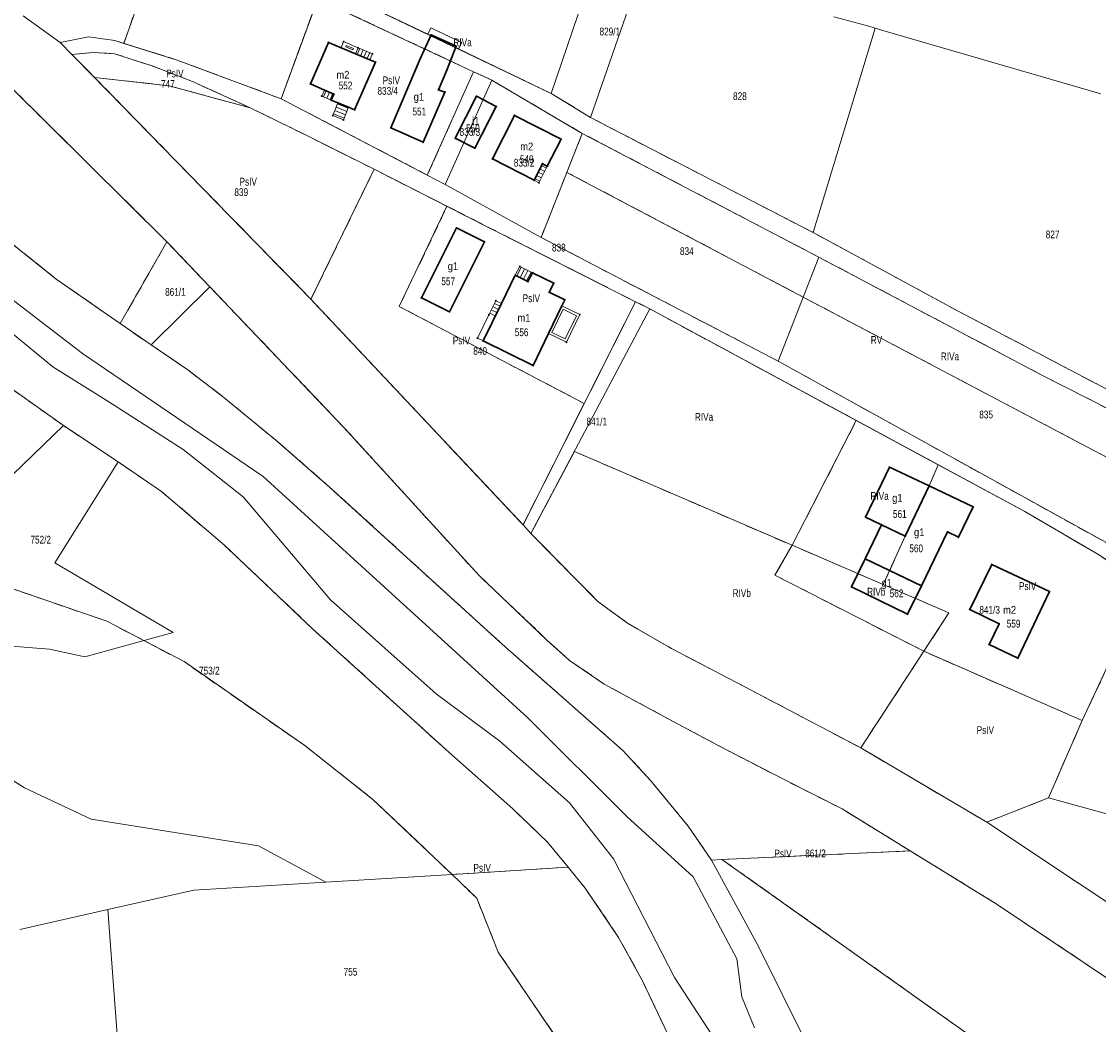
# Model space of a CAD drawing. Header units: metres. Extents: x 7498273 to 7499989, y 5499795 to 5500810.
# Tile 22 of 40: x 7499074 to 7499281, y 5500328 to 5500521. Entities that reach past the tile are written whole.
import ezdxf

# ---------------------------------------------------------------- set-up
doc = ezdxf.new("R2010")
doc.units = ezdxf.units.M
doc.header["$MEASUREMENT"] = 0
doc.linetypes.add('2.25_0.75', pattern=[3, 2.25, -0.75])
doc.layers.get('0').update_dxf_attribs({"color": 2})
for name, color, linetype, lineweight in [('209-oznaczenie konturu klasyfikacyjnego', 7, 'Continuous', 0), ('211-numer działki ewidencyjnej', 7, 'Continuous', 0), ('217-kontur klasyfikacyjny', 7, 'Continuous', 0), ('218-kontur użytku gruntowego', 7, 'Continuous', 0), ('219-działka ewidencyjna', 7, 'Continuous', 0), ('312-budynek ewidencyjny', 7, 'Continuous', 0), ('312-oznaczenie budynku ewidencyjnego', 7, 'Continuous', 0), ('312-oznaczenie budynku ewidencyjnego-Atr117', 7, 'Continuous', 0), ('352-schody', 7, 'Continuous', 0), ('Punkt budynku', 7, 'Continuous', 0), ('taras', 7, 'Continuous', 0), ('weranda lub ganek', 7, 'Continuous', 0)]:
    doc.layers.add(name, color=color, linetype=linetype, lineweight=lineweight)
doc.styles.get("Standard").update_dxf_attribs({"font": 'Working1250.shx', "width": 0.75})

# ---------------------------------------------------------------- blocks, each defined once
blk = doc.blocks.new('PUNKTBUD')
at = {"color": 0}
blk.add_circle((0, 0), 0.09, dxfattribs=at)

msp = doc.modelspace()

# ---------------------------------------------------------------- linework, layer by layer
at = {"layer": '217-kontur klasyfikacyjny', "color": 3, "linetype": '2.25_0.75', "lineweight": 13, "flags": 128}
for points in [[(7499101.11, 5500538.76), (7499093.36, 5500516.77)], [(7499131.62, 5500528.27), (7499151.94, 5500518.51)], [(7499123.69, 5500506.08), (7499130.71, 5500525.33)], [(7499160.73, 5500511.31), (7499130.71, 5500525.33)], [(7499151.94, 5500518.51), (7499152.51, 5500519.76)], [(7499152.51, 5500519.76), (7499158.46, 5500516.91)], [(7499093.36, 5500516.77), (7499103.62, 5500513.55)], [(7499151.94, 5500518.51), (7499157.81, 5500515.69)], [(7499158.46, 5500516.91), (7499157.81, 5500515.69)], [(7499087.53, 5500515.03), (7499083.37, 5500514.64)], [(7499091.59, 5500514.76), (7499087.53, 5500515.03)], [(7499098.81, 5500512.41), (7499091.59, 5500514.76)], [(7499157.81, 5500515.69), (7499175.67, 5500507.11)], [(7499083.37, 5500514.64), (7499087.71, 5500510.21)], [(7499103.62, 5500513.55), (7499123.69, 5500506.08)], [(7499106.58, 5500509.41), (7499098.81, 5500512.41)], [(7499151.82, 5500491.39), (7499160.73, 5500511.31)], [(7499160.73, 5500511.31), (7499164.26, 5500509.66)], [(7499101.66, 5500478.53), (7499071.27, 5500508.65)], [(7499087.71, 5500510.21), (7499102.1, 5500508.58)], [(7499087.71, 5500510.21), (7499129.4, 5500467.46)], [(7499102.1, 5500508.58), (7499117.68, 5500504.37)], [(7499117.68, 5500504.37), (7499106.58, 5500509.41)], [(7499164.26, 5500509.66), (7499181.67, 5500499.42)], [(7499175.67, 5500507.11), (7499183.28, 5500502.46)], [(7499128.46, 5500499.07), (7499117.68, 5500504.37)], [(7499123.69, 5500506.08), (7499151.82, 5500491.39)], [(7499183.28, 5500502.46), (7499226.11, 5500480.31)], [(7499141.59, 5500492.5), (7499128.46, 5500499.07)], [(7499181.67, 5500499.42), (7499178.7, 5500491.9)], [(7499227.23, 5500475.57), (7499181.67, 5500499.42)], [(7499129.4, 5500467.46), (7499141.59, 5500492.5)], [(7499155.6, 5500485.37), (7499141.59, 5500492.5)], [(7499178.7, 5500491.9), (7499173.73, 5500479.35)], [(7499296.61, 5500429.63), (7499178.7, 5500491.9)], [(7499055.34, 5500491.27), (7499080.34, 5500471.35)], [(7499146.42, 5500466.04), (7499155.6, 5500485.37)], [(7499158.26, 5500484.02), (7499155.6, 5500485.37)], [(7499159.07, 5500483.61), (7499158.26, 5500484.02)], [(7499181.06, 5500472.48), (7499159.07, 5500483.61)], [(7499226.11, 5500480.31), (7499254.08, 5500465.15)], [(7499092.66, 5500462.75), (7499101.66, 5500478.53)], [(7499109.96, 5500469.81), (7499101.66, 5500478.53)], [(7499173.73, 5500479.35), (7499219.39, 5500455.52)], [(7499270.17, 5500452.83), (7499227.23, 5500475.57)], [(7499080.34, 5500471.35), (7499092.66, 5500462.75)], [(7499191.93, 5500466.97), (7499181.06, 5500472.48)], [(7499135.77, 5500442.73), (7499109.96, 5500469.81)], [(7499129.4, 5500467.46), (7499170.26, 5500423.96)], [(7499182.05, 5500447.36), (7499191.93, 5500466.97)], [(7499194.67, 5500465.58), (7499191.93, 5500466.97)], [(7499182.05, 5500447.36), (7499146.42, 5500466.04)], [(7499234.45, 5500444.08), (7499194.67, 5500465.58)], [(7499254.08, 5500465.15), (7499298.69, 5500441.68)], [(7499092.66, 5500462.75), (7499098.6, 5500458.65)], [(7499098.6, 5500458.65), (7499105.72, 5500453.82)], [(7499219.39, 5500455.52), (7499287.55, 5500417.77)], [(7499105.72, 5500453.82), (7499112.62, 5500448.53)], [(7499296.87, 5500439.23), (7499270.17, 5500452.83)], [(7499081.74, 5500443.12), (7499071.81, 5500450.17)], [(7499112.62, 5500448.53), (7499122.67, 5500440.29)], [(7499170.26, 5500423.96), (7499182.05, 5500447.36)], [(7499092.26, 5500436.09), (7499081.74, 5500443.12)], [(7499161.8, 5500414.19), (7499135.77, 5500442.73)], [(7499222.1, 5500420.02), (7499234.45, 5500444.08)], [(7499250.24, 5500435.54), (7499234.45, 5500444.08)], [(7499122.67, 5500440.29), (7499132.99, 5500431.26)], [(7499171.77, 5500422.29), (7499180.14, 5500438.11)], [(7499180.14, 5500438.11), (7499222.1, 5500420.02)], [(7499100.61, 5500430.41), (7499092.26, 5500436.09)], [(7499248.48, 5500431.46), (7499250.24, 5500435.54)], [(7499266.92, 5500426.53), (7499250.24, 5500435.54)], [(7499112.82, 5500419.97), (7499100.61, 5500430.41)], [(7499132.99, 5500431.26), (7499166.22, 5500400.98)], [(7499243.88, 5500421.81), (7499248.48, 5500431.46)], [(7499280.96, 5500418.29), (7499266.92, 5500426.53)], [(7499170.26, 5500423.96), (7499171.77, 5500422.29)], [(7499171.77, 5500422.29), (7499184.68, 5500409.19)], [(7499239.65, 5500412.45), (7499243.88, 5500421.81)], [(7499129.71, 5500403.95), (7499112.82, 5500419.97)], [(7499218.76, 5500414.26), (7499222.1, 5500420.02)], [(7499239.65, 5500412.45), (7499222.1, 5500420.02)], [(7499286.37, 5500414.76), (7499280.96, 5500418.29)], [(7499090.07, 5500405.4), (7499064.84, 5500414.07)], [(7499174.8, 5500401.83), (7499161.8, 5500414.19)], [(7499247.46, 5500399.6), (7499218.76, 5500414.26)], [(7499252.3, 5500407), (7499239.65, 5500412.45)], [(7499277.96, 5500386.26), (7499289.91, 5500411.82)], [(7499184.68, 5500409.19), (7499190.39, 5500405)], [(7499247.46, 5500399.6), (7499252.3, 5500407)], [(7499104.96, 5500397.6), (7499090.07, 5500405.4)], [(7499190.39, 5500405), (7499198.84, 5500400.12)], [(7499155.37, 5500380.67), (7499129.71, 5500403.95)], [(7499166.22, 5500400.98), (7499189.5, 5500380.47)], [(7499179.19, 5500397.85), (7499174.8, 5500401.83)], [(7499198.84, 5500400.12), (7499214.07, 5500392.18)], [(7499235.29, 5500380.97), (7499247.46, 5500399.6)], [(7499277.96, 5500386.26), (7499247.46, 5500399.6)], [(7499128.22, 5500381.42), (7499104.96, 5500397.6)], [(7499185.89, 5500393.28), (7499179.19, 5500397.85)], [(7499197.4, 5500387.02), (7499185.89, 5500393.28)], [(7499214.07, 5500392.18), (7499235.29, 5500380.97)], [(7499207.82, 5500381.45), (7499197.4, 5500387.02)], [(7499271.48, 5500371.36), (7499277.96, 5500386.26)], [(7499141.35, 5500371.04), (7499128.22, 5500381.42)], [(7499168.29, 5500369.22), (7499155.37, 5500380.67)], [(7499189.5, 5500380.47), (7499194.89, 5500374.66)], [(7499220.67, 5500374.79), (7499207.82, 5500381.45)], [(7499235.29, 5500380.97), (7499259.58, 5500366.67)], [(7499194.89, 5500374.66), (7499202.07, 5500365.87)], [(7499231.75, 5500369.2), (7499220.67, 5500374.79)], [(7499156.6, 5500356.59), (7499141.35, 5500371.04)], [(7499259.58, 5500366.67), (7499271.48, 5500371.36)], [(7499174.95, 5500362.83), (7499168.29, 5500369.22)], [(7499244.84, 5500361.11), (7499231.75, 5500369.2)], [(7499202.07, 5500365.87), (7499206.57, 5500359.37)], [(7499259.58, 5500366.67), (7499295.09, 5500343.03)], [(7499178.95, 5500357.99), (7499174.95, 5500362.83)], [(7499206.57, 5500359.37), (7499208.57, 5500359.47)], [(7499208.57, 5500359.47), (7499244.84, 5500361.11)], [(7499208.57, 5500359.47), (7499285.04, 5500305.16)], [(7499261.58, 5500350.82), (7499244.84, 5500361.11)], [(7499178.95, 5500357.99), (7499156.6, 5500356.59)], [(7499182.25, 5500353.95), (7499178.95, 5500357.99)], [(7499161.33, 5500352.01), (7499156.6, 5500356.59)], [(7499188.66, 5500344.45), (7499182.25, 5500353.95)], [(7499165.47, 5500341.62), (7499161.33, 5500352.01)], [(7499295.11, 5500328.33), (7499261.58, 5500350.82)], [(7499193.34, 5500335.96), (7499188.66, 5500344.45)], [(7499181.15, 5500318.52), (7499165.47, 5500341.62)], [(7499200.99, 5500319.8), (7499193.34, 5500335.96)]]:
    msp.add_lwpolyline(points, dxfattribs=at)
at = {"layer": '218-kontur użytku gruntowego', "color": 3, "linetype": 'Continuous', "lineweight": 13, "flags": 128}
for points in [[(7499101.11, 5500538.76), (7499093.36, 5500516.77)], [(7499131.62, 5500528.27), (7499151.94, 5500518.51)], [(7499123.69, 5500506.08), (7499130.71, 5500525.33)], [(7499160.73, 5500511.31), (7499130.71, 5500525.33)], [(7499073.99, 5500522.1), (7499081.08, 5500516.92)], [(7499152.51, 5500519.76), (7499151.94, 5500518.51)], [(7499158.46, 5500516.91), (7499152.51, 5500519.76)], [(7499081.08, 5500516.92), (7499086.58, 5500518.05)], [(7499086.58, 5500518.05), (7499091.64, 5500517.31)], [(7499091.64, 5500517.31), (7499093.36, 5500516.77)], [(7499093.36, 5500516.77), (7499103.62, 5500513.55)], [(7499151.94, 5500518.51), (7499157.81, 5500515.69)], [(7499157.81, 5500515.69), (7499158.46, 5500516.91)], [(7499087.53, 5500515.03), (7499083.37, 5500514.64)], [(7499091.59, 5500514.76), (7499087.53, 5500515.03)], [(7499098.81, 5500512.41), (7499091.59, 5500514.76)], [(7499157.81, 5500515.69), (7499175.67, 5500507.11)], [(7499083.37, 5500514.64), (7499087.71, 5500510.21)], [(7499103.62, 5500513.55), (7499123.69, 5500506.08)], [(7499106.58, 5500509.41), (7499098.81, 5500512.41)], [(7499160.73, 5500511.31), (7499151.82, 5500491.39)], [(7499164.26, 5500509.66), (7499160.73, 5500511.31)], [(7499101.66, 5500478.53), (7499071.27, 5500508.65)], [(7499087.71, 5500510.21), (7499102.1, 5500508.58)], [(7499087.71, 5500510.21), (7499129.4, 5500467.46)], [(7499102.1, 5500508.58), (7499117.68, 5500504.37)], [(7499117.68, 5500504.37), (7499106.58, 5500509.41)], [(7499181.67, 5500499.42), (7499164.26, 5500509.66)], [(7499175.67, 5500507.11), (7499183.28, 5500502.46)], [(7499128.46, 5500499.07), (7499117.68, 5500504.37)], [(7499123.69, 5500506.08), (7499151.82, 5500491.39)], [(7499183.28, 5500502.46), (7499226.11, 5500480.31)], [(7499141.59, 5500492.5), (7499128.46, 5500499.07)], [(7499181.67, 5500499.42), (7499178.7, 5500491.9)], [(7499227.23, 5500475.57), (7499181.67, 5500499.42)], [(7499085.38, 5500457), (7499035.99, 5500494.95)], [(7499141.59, 5500492.5), (7499129.4, 5500467.46)], [(7499155.6, 5500485.37), (7499141.59, 5500492.5)], [(7499178.7, 5500491.9), (7499173.73, 5500479.35)], [(7499296.61, 5500429.63), (7499178.7, 5500491.9)], [(7499055.34, 5500491.27), (7499080.34, 5500471.35)], [(7499151.82, 5500491.39), (7499155.28, 5500489.58)], [(7499155.28, 5500489.58), (7499173.73, 5500479.35)], [(7499155.6, 5500485.37), (7499146.42, 5500466.04)], [(7499158.26, 5500484.02), (7499155.6, 5500485.37)], [(7499159.07, 5500483.61), (7499158.26, 5500484.02)], [(7499181.06, 5500472.48), (7499159.07, 5500483.61)], [(7499079.66, 5500454.39), (7499047.93, 5500480.59)], [(7499226.11, 5500480.31), (7499254.08, 5500465.15)], [(7499101.66, 5500478.53), (7499092.66, 5500462.75)], [(7499109.96, 5500469.81), (7499101.66, 5500478.53)], [(7499173.73, 5500479.35), (7499219.39, 5500455.52)], [(7499270.17, 5500452.83), (7499227.23, 5500475.57)], [(7499080.34, 5500471.35), (7499092.66, 5500462.75)], [(7499191.93, 5500466.97), (7499181.06, 5500472.48)], [(7499135.77, 5500442.73), (7499109.96, 5500469.81)], [(7499129.4, 5500467.46), (7499170.26, 5500423.96)], [(7499191.93, 5500466.97), (7499182.05, 5500447.36)], [(7499194.67, 5500465.58), (7499191.93, 5500466.97)], [(7499146.42, 5500466.04), (7499182.05, 5500447.36)], [(7499234.45, 5500444.08), (7499194.67, 5500465.58)], [(7499254.08, 5500465.15), (7499298.69, 5500441.68)], [(7499092.66, 5500462.75), (7499098.6, 5500458.65)], [(7499098.6, 5500458.65), (7499105.72, 5500453.82)], [(7499120.19, 5500433.29), (7499085.38, 5500457)], [(7499219.39, 5500455.52), (7499287.55, 5500417.77)], [(7499090.49, 5500447.7), (7499079.66, 5500454.39)], [(7499105.72, 5500453.82), (7499112.62, 5500448.53)], [(7499296.87, 5500439.23), (7499270.17, 5500452.83)], [(7499071.81, 5500450.17), (7499081.74, 5500443.12)], [(7499112.62, 5500448.53), (7499122.67, 5500440.29)], [(7499104.8, 5500438.49), (7499090.49, 5500447.7)], [(7499182.05, 5500447.36), (7499170.26, 5500423.96)], [(7499081.74, 5500443.12), (7499092.26, 5500436.09)], [(7499161.8, 5500414.19), (7499135.77, 5500442.73)], [(7499234.45, 5500444.08), (7499222.1, 5500420.02)], [(7499250.24, 5500435.54), (7499234.45, 5500444.08)], [(7499122.67, 5500440.29), (7499132.99, 5500431.26)], [(7499116.34, 5500429.34), (7499104.8, 5500438.49)], [(7499171.77, 5500422.29), (7499180.14, 5500438.11)], [(7499180.14, 5500438.11), (7499222.1, 5500420.02)], [(7499092.26, 5500436.09), (7499100.61, 5500430.41)], [(7499250.24, 5500435.54), (7499248.48, 5500431.46)], [(7499266.92, 5500426.53), (7499250.24, 5500435.54)], [(7499171.15, 5500386.77), (7499120.19, 5500433.29)], [(7499100.61, 5500430.41), (7499112.82, 5500419.97)], [(7499132.99, 5500431.26), (7499166.22, 5500400.98)], [(7499248.48, 5500431.46), (7499243.88, 5500421.81)], [(7499133.15, 5500409.51), (7499116.34, 5500429.34)], [(7499280.96, 5500418.29), (7499266.92, 5500426.53)], [(7499170.26, 5500423.96), (7499171.77, 5500422.29)], [(7499171.77, 5500422.29), (7499184.68, 5500409.19)], [(7499243.88, 5500421.81), (7499239.65, 5500412.45)], [(7499112.82, 5500419.97), (7499129.71, 5500403.95)], [(7499222.1, 5500420.02), (7499218.76, 5500414.26)], [(7499239.65, 5500412.45), (7499222.1, 5500420.02)], [(7499286.37, 5500414.76), (7499280.96, 5500418.29)], [(7499090.07, 5500405.4), (7499064.84, 5500414.07)], [(7499174.8, 5500401.83), (7499161.8, 5500414.19)], [(7499218.76, 5500414.26), (7499247.46, 5500399.6)], [(7499239.65, 5500412.45), (7499252.3, 5500407)], [(7499289.91, 5500411.82), (7499277.96, 5500386.26)], [(7499153.5, 5500391.37), (7499133.15, 5500409.51)], [(7499184.68, 5500409.19), (7499190.39, 5500405)], [(7499252.3, 5500407), (7499247.46, 5500399.6)], [(7499104.96, 5500397.6), (7499090.07, 5500405.4)], [(7499190.39, 5500405), (7499198.84, 5500400.12)], [(7499129.71, 5500403.95), (7499155.37, 5500380.67)], [(7499166.22, 5500400.98), (7499189.5, 5500380.47)], [(7499179.19, 5500397.85), (7499174.8, 5500401.83)], [(7499198.84, 5500400.12), (7499214.07, 5500392.18)], [(7499247.46, 5500399.6), (7499235.29, 5500380.97)], [(7499277.96, 5500386.26), (7499247.46, 5500399.6)], [(7499128.22, 5500381.42), (7499104.96, 5500397.6)], [(7499185.89, 5500393.28), (7499179.19, 5500397.85)], [(7499197.4, 5500387.02), (7499185.89, 5500393.28)], [(7499165.8, 5500382.29), (7499153.5, 5500391.37)], [(7499214.07, 5500392.18), (7499235.29, 5500380.97)], [(7499190.25, 5500367.73), (7499171.15, 5500386.77)], [(7499207.82, 5500381.45), (7499197.4, 5500387.02)], [(7499277.96, 5500386.26), (7499271.48, 5500371.36)], [(7499179.19, 5500370.36), (7499165.8, 5500382.29)], [(7499141.35, 5500371.04), (7499128.22, 5500381.42)], [(7499155.37, 5500380.67), (7499168.29, 5500369.22)], [(7499189.5, 5500380.47), (7499194.89, 5500374.66)], [(7499220.67, 5500374.79), (7499207.82, 5500381.45)], [(7499235.29, 5500380.97), (7499259.58, 5500366.67)], [(7499194.89, 5500374.66), (7499202.07, 5500365.87)], [(7499231.75, 5500369.2), (7499220.67, 5500374.79)], [(7499156.6, 5500356.59), (7499141.35, 5500371.04)], [(7499187.68, 5500359.57), (7499179.19, 5500370.36)], [(7499271.48, 5500371.36), (7499259.58, 5500366.67)], [(7499168.29, 5500369.22), (7499174.95, 5500362.83)], [(7499203.02, 5500356.15), (7499190.25, 5500367.73)], [(7499244.84, 5500361.11), (7499231.75, 5500369.2)], [(7499202.07, 5500365.87), (7499206.57, 5500359.37)], [(7499259.58, 5500366.67), (7499295.09, 5500343.03)], [(7499174.95, 5500362.83), (7499178.95, 5500357.99)], [(7499199.45, 5500336.75), (7499187.68, 5500359.57)], [(7499206.57, 5500359.37), (7499208.57, 5500359.47)], [(7499244.84, 5500361.11), (7499208.57, 5500359.47)], [(7499208.57, 5500359.47), (7499285.04, 5500305.16)], [(7499261.58, 5500350.82), (7499244.84, 5500361.11)], [(7499178.95, 5500357.99), (7499156.6, 5500356.59)], [(7499182.25, 5500353.95), (7499178.95, 5500357.99)], [(7499156.6, 5500356.59), (7499161.33, 5500352.01)], [(7499211.43, 5500340.35), (7499203.02, 5500356.15)], [(7499188.66, 5500344.45), (7499182.25, 5500353.95)], [(7499161.33, 5500352.01), (7499165.47, 5500341.62)], [(7499295.11, 5500328.33), (7499261.58, 5500350.82)], [(7499193.34, 5500335.96), (7499188.66, 5500344.45)], [(7499165.47, 5500341.62), (7499181.15, 5500318.52)], [(7499212.4, 5500333.01), (7499211.43, 5500340.35)], [(7499206.74, 5500325.47), (7499199.45, 5500336.75)], [(7499200.99, 5500319.8), (7499193.34, 5500335.96)], [(7499214.82, 5500327.01), (7499212.4, 5500333.01)]]:
    msp.add_lwpolyline(points, dxfattribs=at)
at = {"layer": '219-działka ewidencyjna', "color": 3, "linetype": 'Continuous', "lineweight": 13, "flags": 128}
for points in [[(7499175.67, 5500507.11), (7499185.88, 5500537.14)], [(7499183.28, 5500502.46), (7499194.31, 5500534.37)], [(7499131.62, 5500528.27), (7499175.67, 5500507.11)], [(7499123.69, 5500506.08), (7499130.71, 5500525.33)], [(7499130.71, 5500525.33), (7499160.73, 5500511.31)], [(7499073.99, 5500522.1), (7499081.08, 5500516.92)], [(7499236.83, 5500520.07), (7499230.15, 5500521.86)], [(7499226.11, 5500480.31), (7499238.11, 5500519.7)], [(7499236.83, 5500520.07), (7499238.11, 5500519.7)], [(7499239.58, 5500519.27), (7499238.11, 5500519.7)], [(7499239.58, 5500519.27), (7499281.57, 5500507.07)], [(7499081.08, 5500516.92), (7499086.58, 5500518.05)], [(7499081.08, 5500516.92), (7499083.37, 5500514.64)], [(7499086.58, 5500518.05), (7499091.64, 5500517.31)], [(7499091.64, 5500517.31), (7499103.62, 5500513.55)], [(7499083.37, 5500514.64), (7499087.53, 5500515.03)], [(7499091.59, 5500514.76), (7499087.53, 5500515.03)], [(7499091.59, 5500514.76), (7499098.81, 5500512.41)], [(7499083.37, 5500514.64), (7499087.71, 5500510.21)], [(7499123.69, 5500506.08), (7499103.62, 5500513.55)], [(7499098.81, 5500512.41), (7499106.58, 5500509.41)], [(7499151.82, 5500491.39), (7499160.73, 5500511.31)], [(7499160.73, 5500511.31), (7499164.26, 5500509.66)], [(7499071.27, 5500508.65), (7499101.66, 5500478.53)], [(7499087.71, 5500510.21), (7499129.4, 5500467.46)], [(7499087.71, 5500510.21), (7499102.1, 5500508.58)], [(7499102.1, 5500508.58), (7499117.68, 5500504.37)], [(7499106.58, 5500509.41), (7499117.68, 5500504.37)], [(7499155.28, 5500489.58), (7499164.26, 5500509.66)], [(7499164.26, 5500509.66), (7499181.67, 5500499.42)], [(7499175.67, 5500507.11), (7499183.28, 5500502.46)], [(7499117.68, 5500504.37), (7499128.46, 5500499.07)], [(7499123.69, 5500506.08), (7499151.82, 5500491.39)], [(7499183.28, 5500502.46), (7499226.11, 5500480.31)], [(7499128.46, 5500499.07), (7499141.59, 5500492.5)], [(7499173.73, 5500479.35), (7499181.67, 5500499.42)], [(7499181.67, 5500499.42), (7499227.23, 5500475.57)], [(7499129.4, 5500467.46), (7499141.59, 5500492.5)], [(7499141.59, 5500492.5), (7499159.07, 5500483.61)], [(7499055.34, 5500491.27), (7499080.34, 5500471.35)], [(7499151.82, 5500491.39), (7499155.28, 5500489.58)], [(7499155.28, 5500489.58), (7499173.73, 5500479.35)], [(7499159.07, 5500483.61), (7499191.93, 5500466.97)], [(7499226.11, 5500480.31), (7499254.08, 5500465.15)], [(7499092.66, 5500462.75), (7499101.66, 5500478.53)], [(7499101.66, 5500478.53), (7499109.96, 5500469.81)], [(7499173.73, 5500479.35), (7499219.39, 5500455.52)], [(7499219.39, 5500455.52), (7499227.23, 5500475.57)], [(7499227.23, 5500475.57), (7499270.17, 5500452.83)], [(7499080.34, 5500471.35), (7499092.66, 5500462.75)], [(7499098.6, 5500458.65), (7499109.96, 5500469.81)], [(7499109.96, 5500469.81), (7499135.77, 5500442.73)], [(7499129.4, 5500467.46), (7499170.26, 5500423.96)], [(7499170.26, 5500423.96), (7499191.93, 5500466.97)], [(7499191.93, 5500466.97), (7499194.67, 5500465.58)], [(7499171.77, 5500422.29), (7499194.67, 5500465.58)], [(7499194.67, 5500465.58), (7499266.92, 5500426.53)], [(7499254.08, 5500465.15), (7499298.69, 5500441.68)], [(7499092.66, 5500462.75), (7499098.6, 5500458.65)], [(7499098.6, 5500458.65), (7499105.72, 5500453.82)], [(7499219.39, 5500455.52), (7499287.55, 5500417.77)], [(7499105.72, 5500453.82), (7499112.62, 5500448.53)], [(7499270.17, 5500452.83), (7499296.87, 5500439.23)], [(7499071.81, 5500450.17), (7499081.74, 5500443.12)], [(7499112.62, 5500448.53), (7499122.67, 5500440.29)], [(7499058.06, 5500420.25), (7499081.74, 5500443.12)], [(7499081.74, 5500443.12), (7499092.26, 5500436.09)], [(7499135.77, 5500442.73), (7499161.8, 5500414.19)], [(7499122.67, 5500440.29), (7499132.99, 5500431.26)], [(7499080.08, 5500416.64), (7499092.26, 5500436.09)], [(7499092.26, 5500436.09), (7499100.61, 5500430.41)], [(7499100.61, 5500430.41), (7499112.82, 5500419.97)], [(7499166.22, 5500400.98), (7499132.99, 5500431.26)], [(7499266.92, 5500426.53), (7499280.96, 5500418.29)], [(7499170.26, 5500423.96), (7499171.77, 5500422.29)], [(7499171.77, 5500422.29), (7499184.68, 5500409.19)], [(7499112.82, 5500419.97), (7499129.71, 5500403.95)], [(7499280.96, 5500418.29), (7499286.37, 5500414.76)], [(7499080.08, 5500416.64), (7499102.88, 5500403.24)], [(7499161.8, 5500414.19), (7499174.8, 5500401.83)], [(7499184.68, 5500409.19), (7499190.39, 5500405)], [(7499190.39, 5500405), (7499198.84, 5500400.12)], [(7499085.87, 5500398.54), (7499102.88, 5500403.24)], [(7499129.71, 5500403.95), (7499155.37, 5500380.67)], [(7499064.37, 5500401.18), (7499079.03, 5500399.99)], [(7499166.22, 5500400.98), (7499189.5, 5500380.47)], [(7499174.8, 5500401.83), (7499179.19, 5500397.85)], [(7499079.03, 5500399.99), (7499085.87, 5500398.54)], [(7499214.07, 5500392.18), (7499198.84, 5500400.12)], [(7499179.19, 5500397.85), (7499185.89, 5500393.28)], [(7499197.4, 5500387.02), (7499185.89, 5500393.28)], [(7499044.92, 5500391.92), (7499074.23, 5500373.25)], [(7499214.07, 5500392.18), (7499235.29, 5500380.97)], [(7499197.4, 5500387.02), (7499207.82, 5500381.45)], [(7499155.37, 5500380.67), (7499168.29, 5500369.22)], [(7499189.5, 5500380.47), (7499194.89, 5500374.66)], [(7499220.67, 5500374.79), (7499207.82, 5500381.45)], [(7499235.29, 5500380.97), (7499259.58, 5500366.67)], [(7499194.89, 5500374.66), (7499202.07, 5500365.87)], [(7499220.67, 5500374.79), (7499231.75, 5500369.2)], [(7499087.08, 5500367.23), (7499074.23, 5500373.25)], [(7499259.58, 5500366.67), (7499271.48, 5500371.36)], [(7499271.48, 5500371.36), (7499286.62, 5500367.17)], [(7499168.29, 5500369.22), (7499174.95, 5500362.83)], [(7499231.75, 5500369.2), (7499244.84, 5500361.11)], [(7499087.08, 5500367.23), (7499119.33, 5500362.09)], [(7499202.07, 5500365.87), (7499206.57, 5500359.37)], [(7499295.09, 5500343.03), (7499259.58, 5500366.67)], [(7499119.33, 5500362.09), (7499132.25, 5500355.1)], [(7499174.95, 5500362.83), (7499178.95, 5500357.99)], [(7499206.57, 5500359.37), (7499208.57, 5500359.47)], [(7499206.57, 5500359.37), (7499215.52, 5500342.82)], [(7499208.57, 5500359.47), (7499244.84, 5500361.11)], [(7499285.04, 5500305.16), (7499208.57, 5500359.47)], [(7499261.58, 5500350.82), (7499244.84, 5500361.11)], [(7499156.6, 5500356.59), (7499178.95, 5500357.99)], [(7499178.95, 5500357.99), (7499182.25, 5500353.95)], [(7499106.86, 5500353.54), (7499132.25, 5500355.1)], [(7499132.25, 5500355.1), (7499156.6, 5500356.59)], [(7499156.6, 5500356.59), (7499161.33, 5500352.01)], [(7499090.25, 5500349.85), (7499106.86, 5500353.54)], [(7499182.25, 5500353.95), (7499188.66, 5500344.45)], [(7499161.33, 5500352.01), (7499165.47, 5500341.62)], [(7499261.58, 5500350.82), (7499295.11, 5500328.33)], [(7499073.33, 5500345.99), (7499090.25, 5500349.85)], [(7499090.25, 5500349.85), (7499092.1, 5500325.67)], [(7499188.66, 5500344.45), (7499193.34, 5500335.96)], [(7499215.52, 5500342.82), (7499225.1, 5500323.55)], [(7499165.47, 5500341.62), (7499181.15, 5500318.52)], [(7499193.34, 5500335.96), (7499200.99, 5500319.8)]]:
    msp.add_lwpolyline(points, dxfattribs=at)
at = {"layer": '312-budynek ewidencyjny', "color": 7, "linetype": 'Continuous', "lineweight": 30, "flags": 128}
for points in [[(7499129.3, 5500508.94), (7499132.77, 5500516.95)], [(7499132.77, 5500516.95), (7499135.2, 5500515.93)], [(7499150.46, 5500513.8), (7499152.54, 5500518.39)], [(7499152.54, 5500518.39), (7499157.35, 5500516.21)], [(7499135.2, 5500515.93), (7499137.98, 5500514.77)], [(7499137.98, 5500514.77), (7499140.75, 5500513.61)], [(7499157.35, 5500516.21), (7499155.57, 5500511.63)], [(7499141.82, 5500513.16), (7499137.81, 5500503.97)], [(7499140.75, 5500513.61), (7499141.82, 5500513.16)], [(7499144.8, 5500500.51), (7499150.46, 5500513.8)], [(7499155.57, 5500511.63), (7499153.96, 5500507.83)], [(7499131.99, 5500507.77), (7499129.3, 5500508.94)], [(7499133.83, 5500506.98), (7499131.99, 5500507.77)], [(7499133.33, 5500505.81), (7499133.83, 5500506.98)], [(7499155.21, 5500507.37), (7499151.01, 5500497.71)], [(7499153.96, 5500507.83), (7499155.21, 5500507.37)], [(7499157.21, 5500498.47), (7499161.29, 5500506.56)], [(7499161.29, 5500506.56), (7499165.11, 5500504.6)], [(7499134.59, 5500505.29), (7499133.33, 5500505.81)], [(7499136.65, 5500504.45), (7499134.59, 5500505.29)], [(7499137.81, 5500503.97), (7499136.65, 5500504.45)], [(7499165.11, 5500504.6), (7499161, 5500496.58)], [(7499164.35, 5500494.48), (7499168.6, 5500502.88)], [(7499168.6, 5500502.88), (7499177.59, 5500498.3)], [(7499151.01, 5500497.71), (7499144.8, 5500500.51)], [(7499161, 5500496.58), (7499157.21, 5500498.47)], [(7499177.59, 5500498.3), (7499174.93, 5500493.07)], [(7499172.37, 5500490.39), (7499164.35, 5500494.48)], [(7499173.98, 5500493.56), (7499172.37, 5500490.39)], [(7499174.93, 5500493.07), (7499173.98, 5500493.56)], [(7499150.69, 5500467.7), (7499157.43, 5500481.18)], [(7499157.43, 5500481.18), (7499162.81, 5500478.52)], [(7499162.81, 5500478.52), (7499156.09, 5500465.05)], [(7499166.08, 5500466.62), (7499168.76, 5500472.07)], [(7499168.76, 5500472.07), (7499171.2, 5500470.86)], [(7499171.2, 5500470.86), (7499172.05, 5500472.57)], [(7499172.05, 5500472.57), (7499176.16, 5500470.53)], [(7499176.16, 5500470.53), (7499175.31, 5500468.79)], [(7499156.09, 5500465.05), (7499150.69, 5500467.7)], [(7499175.31, 5500468.79), (7499178.29, 5500467.35)], [(7499178.29, 5500467.35), (7499177.72, 5500466.18)], [(7499162.55, 5500459.44), (7499166.08, 5500466.62)], [(7499177.72, 5500466.18), (7499175.15, 5500460.83)], [(7499175.15, 5500460.83), (7499172.18, 5500454.67)], [(7499172.18, 5500454.67), (7499162.55, 5500459.44)], [(7499236.22, 5500425.46), (7499240.81, 5500435.08)], [(7499240.81, 5500435.08), (7499248.48, 5500431.46)], [(7499243.88, 5500421.81), (7499248.48, 5500431.46)], [(7499248.48, 5500431.46), (7499243.88, 5500421.81)], [(7499248.48, 5500431.46), (7499256.93, 5500427.44)], [(7499239.31, 5500423.99), (7499236.22, 5500425.46)], [(7499256.93, 5500427.44), (7499254.11, 5500421.58)], [(7499236.18, 5500417.42), (7499239.31, 5500423.99)], [(7499239.31, 5500423.99), (7499243.88, 5500421.81)], [(7499243.88, 5500421.81), (7499239.31, 5500423.99)], [(7499252.03, 5500422.59), (7499247.02, 5500412.21)], [(7499254.11, 5500421.58), (7499252.03, 5500422.59)], [(7499233.55, 5500412.01), (7499236.18, 5500417.42)], [(7499236.18, 5500417.42), (7499247.02, 5500412.21)], [(7499247.02, 5500412.21), (7499236.18, 5500417.42)], [(7499256.29, 5500407.67), (7499260.52, 5500416.35)], [(7499260.52, 5500416.35), (7499271.65, 5500411.12)], [(7499244.33, 5500406.76), (7499233.55, 5500412.01)], [(7499247.02, 5500412.21), (7499244.33, 5500406.76)], [(7499271.65, 5500411.12), (7499265.58, 5500398.28)], [(7499261.96, 5500404.9), (7499256.29, 5500407.67)], [(7499260.03, 5500400.93), (7499261.96, 5500404.9)], [(7499265.58, 5500398.28), (7499260.03, 5500400.93)]]:
    msp.add_lwpolyline(points, dxfattribs=at)
at = {"layer": '352-schody', "color": 7, "linetype": 'Continuous', "lineweight": 13, "flags": 128}
for points in [[(7499138.306, 5500514.633), (7499138.793, 5500515.795)], [(7499138.952, 5500514.363), (7499139.439, 5500515.524)], [(7499139.598, 5500514.093), (7499140.084, 5500515.254)], [(7499140.243, 5500513.822), (7499140.73, 5500514.984)], [(7499131.81, 5500506.463), (7499132.312, 5500507.632)], [(7499132.453, 5500506.187), (7499132.955, 5500507.356)], [(7499133.096, 5500505.91), (7499133.598, 5500507.08)], [(7499136.313, 5500503.632), (7499134.256, 5500504.478)], [(7499136.58, 5500504.279), (7499134.522, 5500505.126)], [(7499135.78, 5500502.337), (7499133.723, 5500503.184)], [(7499136.047, 5500502.984), (7499133.99, 5500503.831)], [(7499174.113, 5500491.467), (7499173.162, 5500491.95)], [(7499174.431, 5500492.091), (7499173.479, 5500492.574)], [(7499174.749, 5500492.715), (7499173.796, 5500493.199)], [(7499173.478, 5500490.22), (7499172.528, 5500490.702)], [(7499173.796, 5500490.844), (7499172.845, 5500491.326)], [(7499169.066, 5500471.918), (7499169.923, 5500473.633)], [(7499169.693, 5500471.607), (7499170.549, 5500473.32)], [(7499170.32, 5500471.296), (7499171.175, 5500473.007)], [(7499170.947, 5500470.985), (7499171.801, 5500472.694)], [(7499165.221, 5500464.873), (7499164.143, 5500465.403)], [(7499165.53, 5500465.501), (7499164.451, 5500466.031)], [(7499165.839, 5500466.13), (7499164.759, 5500466.659)], [(7499164.912, 5500464.245), (7499163.834, 5500464.774)]]:
    msp.add_lwpolyline(points, dxfattribs=at)
msp.add_lwpolyline([(7499161.47, 5500459.97), (7499163.68, 5500464.46), (7499165, 5500467.15), (7499166.08, 5500466.62), (7499162.55, 5500459.44), (7499161.47, 5500459.97)], close=True, dxfattribs=at)
msp.add_lwpolyline([(7499161.47, 5500459.97), (7499163.68, 5500464.46), (7499165, 5500467.15), (7499166.08, 5500466.62), (7499162.55, 5500459.44), (7499161.47, 5500459.97)], close=True, dxfattribs=at)
at = {"layer": '352-schody', "color": 7, "linetype": 'Continuous', "lineweight": 13}
for points in [[(7499138.47, 5500515.93), (7499141.24, 5500514.77), (7499140.75, 5500513.61), (7499137.98, 5500514.77)], [(7499138.47, 5500515.93), (7499141.24, 5500514.77), (7499140.75, 5500513.61), (7499137.98, 5500514.77)], [(7499131.99, 5500507.77), (7499133.83, 5500506.98), (7499133.33, 5500505.81), (7499131.49, 5500506.6)], [(7499131.99, 5500507.77), (7499133.83, 5500506.98), (7499133.33, 5500505.81), (7499131.49, 5500506.6)], [(7499133.59, 5500502.86), (7499134.59, 5500505.29), (7499136.65, 5500504.45), (7499135.65, 5500502.02)], [(7499133.59, 5500502.86), (7499134.59, 5500505.29), (7499136.65, 5500504.45), (7499135.65, 5500502.02)], [(7499172.37, 5500490.39), (7499173.98, 5500493.56), (7499174.93, 5500493.07), (7499173.32, 5500489.91)], [(7499172.37, 5500490.39), (7499173.98, 5500493.56), (7499174.93, 5500493.07), (7499173.32, 5500489.91)], [(7499168.76, 5500472.07), (7499169.61, 5500473.79), (7499172.05, 5500472.57), (7499171.2, 5500470.86)], [(7499168.76, 5500472.07), (7499169.61, 5500473.79), (7499172.05, 5500472.57), (7499171.2, 5500470.86)]]:
    msp.add_3dface(points, dxfattribs=at)
at = {"layer": 'taras', "lineweight": 13}
for p, q in [((7499175.15, 5500460.83), (7499177.72, 5500466.18)), ((7499175.817, 5500461.063), (7499177.954, 5500465.512)), ((7499177.72, 5500466.18), (7499181.19, 5500464.51)), ((7499177.954, 5500465.512), (7499180.522, 5500464.276)), ((7499180.522, 5500464.276), (7499178.377, 5500459.828)), ((7499181.19, 5500464.51), (7499178.61, 5500459.16)), ((7499178.61, 5500459.16), (7499175.15, 5500460.83)), ((7499178.377, 5500459.828), (7499175.817, 5500461.063))]:
    msp.add_line(p, q, dxfattribs=at)
at = {"layer": 'weranda lub ganek', "lineweight": 13}
for p, q in [((7499135.2, 5500515.93), (7499135.69, 5500517.1)), ((7499135.69, 5500517.1), (7499138.47, 5500515.93)), ((7499137.98, 5500514.77), (7499135.2, 5500515.93)), ((7499136.182, 5500516.333), (7499136.092, 5500516.117)), ((7499136.092, 5500516.117), (7499137.487, 5500515.53)), ((7499137.58, 5500515.75), (7499136.182, 5500516.333)), ((7499137.487, 5500515.53), (7499137.58, 5500515.75)), ((7499138.47, 5500515.93), (7499137.98, 5500514.77))]:
    msp.add_line(p, q, dxfattribs=at)

# ---------------------------------------------------------------- block references
at = {"layer": 'Punkt budynku', "color": 5, "linetype": 'Continuous', "lineweight": 13}
for p in [(7499132.77, 5500516.95), (7499135.69, 5500517.1), (7499152.54, 5500518.39), (7499135.2, 5500515.93), (7499137.98, 5500514.77), (7499138.47, 5500515.93), (7499141.24, 5500514.77), (7499157.35, 5500516.21), (7499140.75, 5500513.61), (7499141.82, 5500513.16), (7499150.46, 5500513.8), (7499155.57, 5500511.63), (7499129.3, 5500508.94), (7499131.49, 5500506.6), (7499131.99, 5500507.77), (7499133.83, 5500506.98), (7499153.96, 5500507.83), (7499155.21, 5500507.37), (7499161.29, 5500506.56), (7499133.33, 5500505.81), (7499134.59, 5500505.29), (7499136.65, 5500504.45), (7499165.11, 5500504.6), (7499133.59, 5500502.86), (7499137.81, 5500503.97), (7499168.6, 5500502.88), (7499135.65, 5500502.02), (7499144.8, 5500500.51), (7499157.21, 5500498.47), (7499177.59, 5500498.3), (7499151.01, 5500497.71), (7499161, 5500496.58), (7499164.35, 5500494.48), (7499173.98, 5500493.56), (7499174.93, 5500493.07), (7499172.37, 5500490.39), (7499173.32, 5500489.91), (7499157.43, 5500481.18), (7499162.81, 5500478.52), (7499169.61, 5500473.79), (7499168.76, 5500472.07), (7499172.05, 5500472.57), (7499171.2, 5500470.86), (7499176.16, 5500470.53), (7499150.69, 5500467.7), (7499165, 5500467.15), (7499175.31, 5500468.79), (7499178.29, 5500467.35), (7499156.09, 5500465.05), (7499166.08, 5500466.62), (7499177.72, 5500466.18), (7499163.68, 5500464.46), (7499181.19, 5500464.51), (7499175.15, 5500460.83), (7499161.47, 5500459.97), (7499162.55, 5500459.44), (7499178.61, 5500459.16), (7499172.18, 5500454.67), (7499240.81, 5500435.08), (7499248.48, 5500431.46), (7499236.22, 5500425.46), (7499256.93, 5500427.44), (7499239.31, 5500423.99), (7499243.88, 5500421.81), (7499252.03, 5500422.59), (7499254.11, 5500421.58), (7499236.18, 5500417.42), (7499260.52, 5500416.35), (7499233.55, 5500412.01), (7499247.02, 5500412.21), (7499271.65, 5500411.12), (7499244.33, 5500406.76), (7499256.29, 5500407.67), (7499261.96, 5500404.9), (7499260.03, 5500400.93), (7499265.58, 5500398.28)]:
    msp.add_blockref('PUNKTBUD', p, dxfattribs=at)

# ---------------------------------------------------------------- texts
at = {"layer": '209-oznaczenie konturu klasyfikacyjnego', "color": 3, "linetype": 'Continuous', "lineweight": 13, "char_height": 1.5, "attachment_point": 7, "line_spacing_factor": 0.6}
for s, insert in [('\\H1x;\\W0.79;RIVa', (7499156.85, 5500516.19)), ('\\H1x;\\W0.79;PsIV', (7499101.53, 5500510.2)), ('\\H1x;\\W0.79;PsIV', (7499143.21, 5500508.86)), ('\\H1x;\\W0.79;PsIV', (7499115.65, 5500489.34)), ('\\H1x;\\W0.79;PsIV', (7499170.18, 5500466.87)), ('\\H1x;\\W0.79;PsIV', (7499156.73, 5500458.73)), ('\\H1x;\\W0.79;RV', (7499237.23, 5500458.86)), ('\\H1x;\\W0.79;RIVa', (7499250.73, 5500455.67)), ('\\H1x;\\W0.79;RIVa', (7499203.36, 5500444)), ('\\H1x;\\W0.79;RIVa', (7499237.17, 5500428.77)), ('\\H1x;\\W0.79;RIVb', (7499210.62, 5500410.04)), ('\\H1x;\\W0.79;RIVb', (7499236.53, 5500410.31)), ('\\H1x;\\W0.79;PsIV', (7499265.78, 5500411.4)), ('\\H1x;\\W0.79;PsIV', (7499257.63, 5500383.64)), ('\\H1x;\\W0.79;PsIV', (7499218.66, 5500359.87)), ('\\H1x;\\W0.79;PsIV', (7499160.71, 5500357.09))]:
    msp.add_mtext(s, dxfattribs=dict(at, insert=insert))
at = {"layer": '211-numer działki ewidencyjnej', "color": 3, "linetype": 'Continuous', "lineweight": 13, "char_height": 1.5, "line_spacing_factor": 0.6}
for s, insert, attachment_point in [('\\H1x;\\W0.79;829/1', (7499184.99, 5500519.8), 1), ('\\H1x;\\W0.79;747', (7499100.53, 5500509.7), 1), ('\\H1x;\\W0.79;833/4', (7499142.21, 5500508.36), 1), ('\\H1x;\\W0.79;828', (7499210.7, 5500507.34), 1), ('\\H1x;\\W0.79;833/3', (7499158.04, 5500500.45), 1), ('\\H1x;\\W0.79;833/2', (7499168.48, 5500494.51), 1), ('\\H1x;\\W0.79;839', (7499114.65, 5500488.84), 1), ('\\H1x;\\W0.79;827', (7499270.94, 5500480.69), 1), ('\\H1x;\\W0.79;838', (7499175.83, 5500478.15), 1), ('\\H1x;\\W0.79;834', (7499200.48, 5500477.47), 1), ('\\H1x;\\W0.79;861/1', (7499101.31, 5500468.09), 7), ('\\H1x;\\W0.79;840', (7499160.67, 5500458.23), 1), ('\\H1x;\\W0.79;841/1', (7499182.47, 5500444.63), 1), ('\\H1x;\\W0.79;835', (7499258.13, 5500445.98), 1), ('\\H1x;\\W0.79;752/2', (7499075.37, 5500420.33), 7), ('\\H1x;\\W0.79;841/3', (7499258.15, 5500408.34), 1), ('\\H1x;\\W0.79;753/2', (7499107.85, 5500395.1), 7), ('\\H1x;\\W0.79;861/2', (7499224.6, 5500359.87), 7), ('\\H1x;\\W0.79;755', (7499135.7, 5500337.06), 7)]:
    msp.add_mtext(s, dxfattribs=dict(at, insert=insert, attachment_point=attachment_point))
at = {"layer": '312-oznaczenie budynku ewidencyjnego', "color": 7, "linetype": 'Continuous', "lineweight": 13, "char_height": 1.5, "attachment_point": 1, "line_spacing_factor": 0.6}
for s, insert in [('\\H1x;\\W0.79;552', (7499134.74, 5500509.4)), ('\\H1x;\\W0.79;551', (7499148.95, 5500504.38)), ('\\H1x;\\W0.79;550', (7499159.27, 5500501.14)), ('\\H1x;\\W0.79;549', (7499169.65, 5500495.19)), ('\\H1x;\\W0.79;557', (7499154.52, 5500471.66)), ('\\H1x;\\W0.79;556', (7499168.66, 5500461.84)), ('\\H1x;\\W0.79;561', (7499241.5, 5500426.81)), ('\\H1x;\\W0.79;560', (7499244.66, 5500420.18)), ('\\H1x;\\W0.79;562', (7499240.87, 5500411.51)), ('\\H1x;\\W0.79;559', (7499263.42, 5500405.67))]:
    msp.add_mtext(s, dxfattribs=dict(at, insert=insert))
at = {"layer": '312-oznaczenie budynku ewidencyjnego-Atr117', "color": 7, "char_height": 1.5, "attachment_point": 8, "line_spacing_factor": 0.6}
for s, insert in [('\\H1x;\\W0.9;m2', (7499135.56, 5500509.96)), ('\\H1x;\\W0.9;g1', (7499150.19, 5500505.26)), ('\\H1x;\\W0.9;i1', (7499161.16, 5500501.07)), ('\\H1x;\\W0.9;m2', (7499170.97, 5500496.14)), ('\\H1x;\\W0.9;g1', (7499156.75, 5500472.62)), ('\\H1x;\\W0.9;m1', (7499170.42, 5500463.12)), ('\\H1x;\\W0.9;g1', (7499242.35, 5500427.95)), ('\\H1x;\\W0.9;g1', (7499246.56, 5500421.34)), ('\\H1x;\\W0.9;g1', (7499240.29, 5500411.59)), ('\\H1x;\\W0.9;m2', (7499263.97, 5500406.82))]:
    msp.add_mtext(s, dxfattribs=dict(at, insert=insert))

doc.saveas('drawing.dxf')
